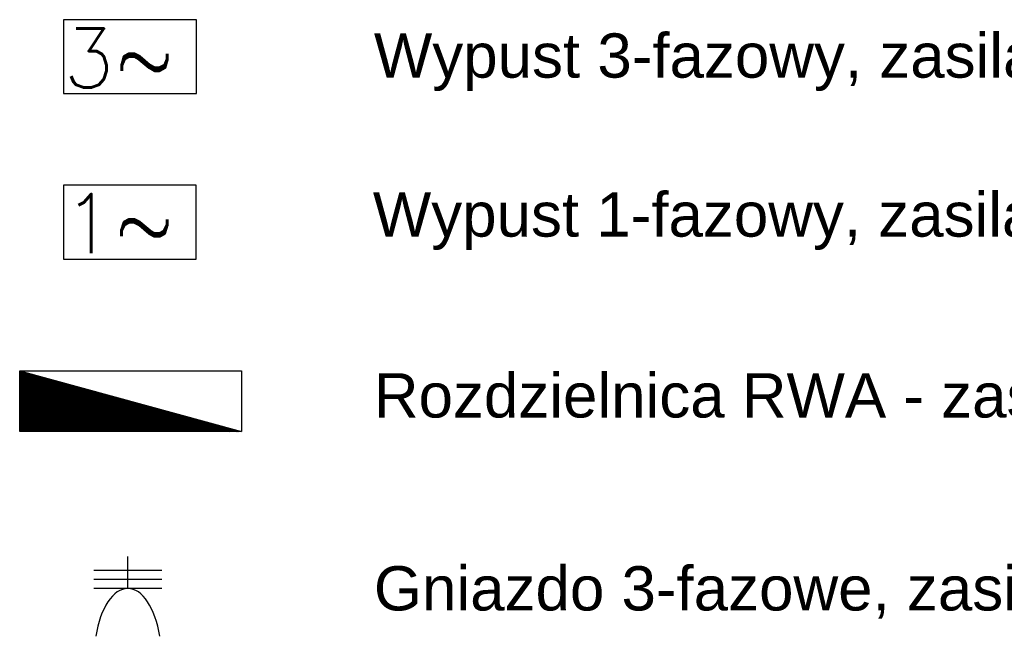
# Model space of a CAD drawing. Header units: millimetres. Extents: x -70539 to 23478, y -51814 to 44720.
# Tile 4 of 256: x -70313 to -66979, y 27046 to 29135. Entities that reach past the tile are written whole.
import ezdxf

# ---------------------------------------------------------------- set-up
doc = ezdxf.new("R2010")
doc.units = ezdxf.units.MM
doc.layers.add('e_gniazda', color=10, linetype='Continuous')
doc.layers.add('IS_TXT_legendy i uwagi', color=7, linetype='Continuous')
doc.styles.add('e_nazwy_w_blokach', font='romans.shx')
doc.styles.get("Standard").update_dxf_attribs({"font": 'arial.ttf'})

# ---------------------------------------------------------------- blocks, each defined once
blk = doc.blocks.new('przylacze_3faz')
blk.add_lwpolyline([(0, 25), (0, 0), (45, 0), (45, 25)], close=True)
at = {"linetype": 'ByBlock', "style": 'e_nazwy_w_blokach'}
blk.add_text('3~', height=20, dxfattribs=at).set_placement((0, 2.01))
blk = doc.blocks.new('gniazdo_3faz')
for p, q in [((-10.8, -11.475), (-10.8, 11.475)), ((-7.7625, -11.475), (-7.7625, 11.475)), ((-4.725, -11.475), (-4.725, 11.475)), ((-10.8, 0), (0, 0))]:
    blk.add_line(p, q)
blk.add_ellipse((-33.75, 0), major_axis=(-22.95, 0), ratio=0.49236596, start_param=1.86932853, end_param=4.41385678)
blk = doc.blocks.new('przylacze_1faz')
blk.add_lwpolyline([(0, 25), (0, 0), (45, 0), (45, 25)], close=True)
at = {"linetype": 'ByBlock', "style": 'e_nazwy_w_blokach'}
blk.add_text('1~', height=20, dxfattribs=at).set_placement((0, 2.01))

msp = doc.modelspace()

# ---------------------------------------------------------------- hatches: boundary and pattern name
at = {"transparency": 33554687}
h = msp.add_hatch(dxfattribs=at)
h.set_pattern_fill('ANSI31', color=1)
h.set_pattern_definition([(45, (-40047.8725, -4570.5282), (-2.24506403, 2.24506403), [])])
h.paths.add_polyline_path([(-70313.3, 27945.3), (-69562.5, 27739.9), (-70313.3, 27739.9)])

# ---------------------------------------------------------------- linework, layer by layer
at = {"color": 1}
msp.add_lwpolyline([(-70313.3, 27945.3), (-69562.5, 27945.3), (-69562.5, 27739.9), (-70313.3, 27739.9)], close=True, dxfattribs=at)
msp.add_lwpolyline([(-70313.3, 27945.3), (-69562.5, 27739.9), (-70313.3, 27739.9), (-70313.3, 27945.3)], dxfattribs=at)

# ---------------------------------------------------------------- block references
at = {"layer": 'e_gniazda', "xscale": 10, "yscale": 10, "zscale": 10}
msp.add_blockref('przylacze_3faz', (-70165.1, 28885), dxfattribs=at)
at = {"layer": 'e_gniazda', "color": 7, "xscale": 10, "yscale": 10, "zscale": 10}
msp.add_blockref('przylacze_1faz', (-70165.2, 28324.3), dxfattribs=at)
at = {"layer": 'e_gniazda', "xscale": 10, "yscale": 10, "zscale": 10, "rotation": 90}
msp.add_blockref('gniazdo_3faz', (-69947.2, 27316.3), dxfattribs=at)

# ---------------------------------------------------------------- texts
at = {"layer": 'IS_TXT_legendy i uwagi', "color": 0, "char_height": 150, "attachment_point": 4, "rotation": 360}
for s, insert in [('{\\fArial|b0|i0|c238|p34;\\C7;Wypust 3-fazowy, zasilanie urządzenia}', (-69113.8, 28990.9, 20454.3)), ('{\\fArial|b0|i0|c238|p34;\\C7;Wypust 1-fazowy, zasilanie urządzenia}', (-69117.3, 28452.4, 20454.3)), ('{\\fArial|b0|i0|c238|p34;\\C7;Rozdzielnica RWA - zasilanie urządzeń wentylacji awaryjnej}', (-69113.8, 27839.7, 20454.3)), ('{\\fArial|b0|i0|c238|p34;\\C7;Gniazdo 3-fazowe, zasilanie istniejących bram, IP55, n/t}', (-69113.8, 27186.1, 20454.3))]:
    msp.add_mtext(s, dxfattribs=dict(at, insert=insert))

doc.saveas('drawing.dxf')
